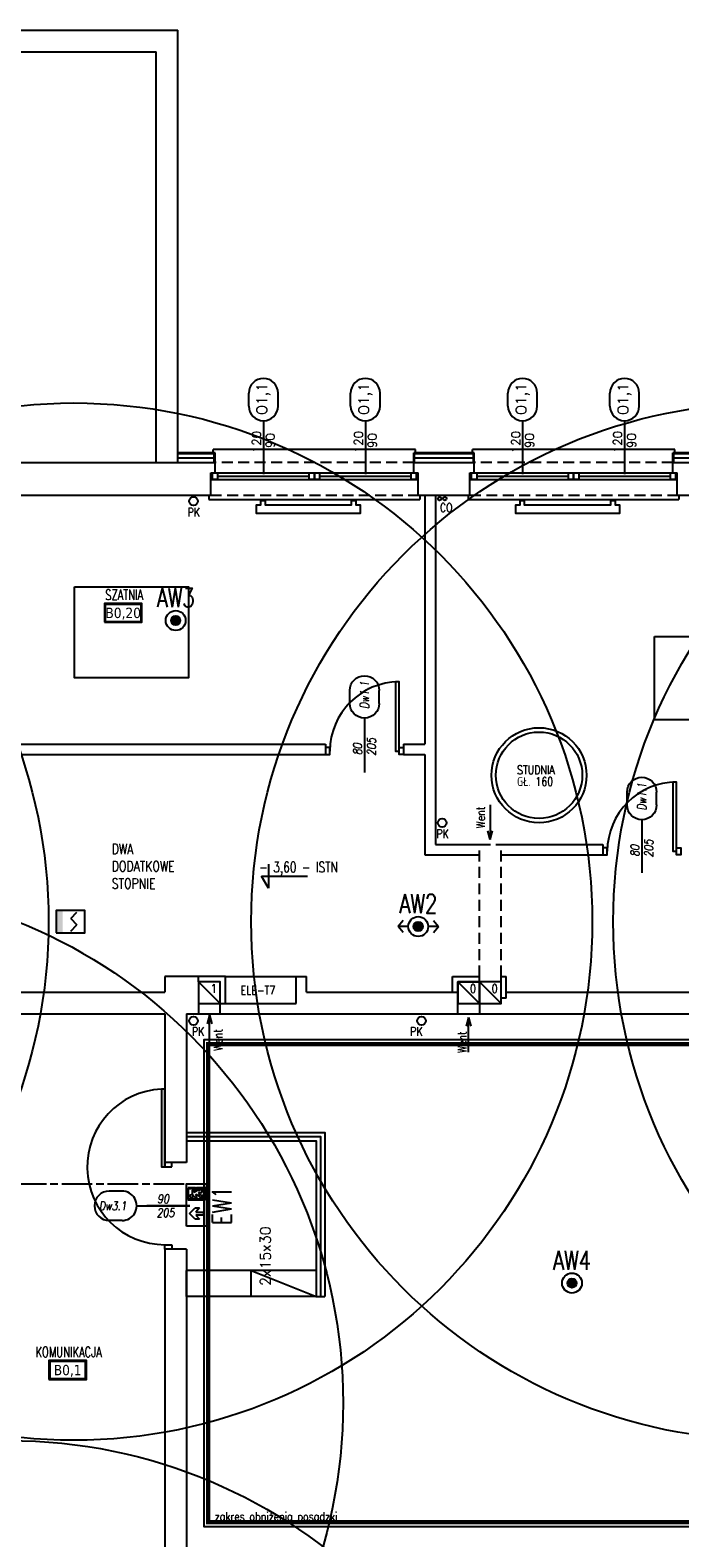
# Model space of a CAD drawing. Header units: millimetres. Extents: x 42924 to 92944, y -369470 to -179866.
# Tile 48 of 256: x 47381 to 48133, y -182211 to -180467. Entities that reach past the tile are written whole.
import ezdxf
from ezdxf.enums import TextEntityAlignment as Align

# ---------------------------------------------------------------- set-up
doc = ezdxf.new("R2010")
doc.units = ezdxf.units.MM
for name, pattern in [('CHAIN', [0.3543, 0.2362, -0.0295, 0.0591, -0.0295]), ('HIDDEN', [9.525, 6.35, -3.175]), ('STRICHLINIE', [0.75, 0.5, -0.25])]:
    doc.linetypes.add(name, pattern=pattern)
doc.layers.get('0').update_dxf_attribs({"color": 8})
for name, color, linetype in [('!! 0_ Istn-okna', 8, 'Continuous'), ('!! 0_ Istn-sciany', 8, 'Continuous'), ('!! 0_ Istn-widok', 8, 'Continuous'), ('!! 0_ Opis', 8, 'Continuous'), ('!! 0_Istn-armatura', 8, 'Continuous'), ('!! 0_Istn-cienka', 8, 'Continuous'), ('!! 0_Istn-drzwi', 8, 'Continuous'), ('!! 0_Istn-went', 8, 'Continuous'), ('!! 0_opis pionów', 8, 'Continuous'), ('!! 0_Opis_okna', 8, 'Continuous'), ('!! 0_Opis_pom', 123, 'Continuous'), ('!! 1_ tynk zewn  - nowy', 8, 'Continuous'), ('!! 1_droga ewakuacyjna', 6, 'CHAIN'), ('!! 1_PROJ Sciany', 8, 'Continuous'), ('!! 2_ remont Ocieplenie', 8, 'ZIGZAG'), ('!! 2_drzwi opis', 8, 'Continuous'), ('E1', 2, 'Continuous'), ('E_0', 4, 'Continuous'), ('E_AW', 1, 'Continuous'), ('E_SSP', 2, 'Continuous')]:
    doc.layers.add(name, color=color, linetype=linetype)
for name, color, linetype, plot in [('!! 0_Istn-grzejniki', 8, 'Continuous', False), ('!! 0_ramki', 8, 'Continuous', False), ('E_SAP_ZASIĘG', 150, 'Continuous', False)]:
    doc.layers.add(name, color=color, linetype=linetype, plot=plot)
doc.styles.add('50', font='ROMANS.shx', dxfattribs={"width": 0.8, "height": 10})
doc.styles.add('ARCHETYP', font='romans.shx', dxfattribs={"height": 15})
doc.styles.add('ARIAL', font='tahoma.ttf')
doc.styles.add('ELE1', font='romans.shx', dxfattribs={"width": 0.8, "height": 18})
doc.styles.add('SIMPLEX', font='simplex.shx', dxfattribs={"width": 0.77})
doc.styles.add('TXT', font='simplex.shx')
doc.linetypes.add('ZIGZAG', pattern='A,0.00254,-5.08,[131,ltypeshp.shx,S=5.08,R=0,X=-5.08,Y=0],-10.16,[131,ltypeshp.shx,S=5.08,R=180,X=5.08,Y=0],-5.08', length=20.32254)

# ---------------------------------------------------------------- blocks, each defined once
blk = doc.blocks.new('A$C14D806DD')
at = {"layer": 'E_AW'}
h = blk.add_hatch(color=256, dxfattribs=at)
h.dxf.hatch_style = 1
h.paths.add_polyline_path([(5.4, 0, 1), (-5.4, 0, 1)])
at = {"layer": 'E_AW', "ltscale": 5}
for radius in [11.5, 5.36]:
    blk.add_circle((0, 0), radius, dxfattribs=at)
blk = doc.blocks.new('A$C35EE4757')
at = {"layer": 'E_AW'}
h = blk.add_hatch(color=256, dxfattribs=at)
h.dxf.hatch_style = 1
h.paths.add_polyline_path([(5.4, 0, 1), (-5.4, 0, 1)])
for p, q in [((-17.5, 6.9), (-23.4, 0)), ((-11.5, 0), (-23.4, 0)), ((-17.5, -6.9), (-23.4, 0)), ((23.4, 0), (11.5, 0)), ((17.5, 6.9), (23.4, 0)), ((17.5, -6.9), (23.4, 0))]:
    blk.add_line(p, q, dxfattribs=at)
at = {"layer": 'E_AW', "ltscale": 5}
for radius in [11.5, 5.36]:
    blk.add_circle((0, 0), radius, dxfattribs=at)
blk = doc.blocks.new('A$C407E493E')
at = {"layer": 'E_AW', "lineweight": 40}
for p, q in [((1.4, 30.9), (1.4, 43.7)), ((1.4, 43.7), (10, 43.7)), ((11.4, 43.7), (16, 43.7)), ((18, 43.7), (20.6, 43.7)), ((20.6, 43.7), (21.9, 45)), ((20.9, 35.8), (21.9, 36.9)), ((20.9, 33.9), (21.9, 34.9)), ((21.9, 45), (21.9, 36.9)), ((21.9, 34.9), (21.9, 32.2)), ((20.6, 30.9), (1.4, 30.9)), ((20.6, 30.9), (21.9, 32.2))]:
    blk.add_line(p, q, dxfattribs=at)
at = {"layer": 'E_AW'}
for p, q in [((11, 44.3), (6.6, 41.6)), ((6.6, 41.6), (6.6, 36.7)), ((8.4, 40.8), (11.8, 43)), ((12.5, 41), (8.4, 38.8)), ((8.4, 38.8), (8.4, 40.8)), ((10.4, 35.9), (12.5, 37)), ((12, 35.9), (10.4, 35.9)), ((11.8, 43), (11, 44.3)), ((12, 30.9), (12, 35.9)), ((16, 41), (12.5, 41)), ((12.5, 37), (15.3, 33.6)), ((16.3, 35.5), (13.7, 39)), ((13.7, 39), (18, 39)), ((18, 44.4), (16, 44.4)), ((16, 44.4), (16, 41)), ((20.6, 35.5), (16.3, 35.5)), ((18, 39), (18, 44.4)), ((20.6, 33.6), (20.6, 35.5)), ((20.9, 33.9), (20.9, 35.8)), ((3.5, 14.4), (9.9, 20.9)), ((7.9, 34.3), (10.2, 34.3)), ((9.9, 20.9), (15, 20.9)), ((10.2, 34.3), (10.2, 30.9)), ((10.2, 30.9), (12, 30.9)), ((15, 20.9), (10.8, 16.2)), ((15.3, 33.6), (20.6, 33.6)), ((9.9, 7.9), (3.5, 14.4)), ((15, 7.9), (9.9, 7.9)), ((10.8, 16.2), (19.8, 16.2)), ((19.8, 12.6), (10.8, 12.6)), ((10.8, 12.6), (15, 7.9)), ((19.8, 16.2), (19.8, 12.6))]:
    blk.add_line(p, q, dxfattribs=at)
blk.add_lwpolyline([(0, 0), (0, 48.8), (23.3, 48.8), (23.3, 0)], close=True, dxfattribs=at)
blk.add_circle((5.8, 34.7), 1.75, dxfattribs=at)
blk.add_arc((5.8, 34.7), 2.16, 349.4003, 69.1396, dxfattribs=at)
blk = doc.blocks.new('1_ok-opis')
blk.add_line((0, 111.6), (0, 50))
for points in [[(-17, 128.6), (-17, 143.6)], [(17, 128.6), (17, 143.6)]]:
    blk.add_lwpolyline(points)
for centre, start, end in [((0, 143.6), 0, 180), ((0, 128.6), 180, 0)]:
    blk.add_arc(centre, 17, start, end)
at = {"style": 'ARCHETYP'}
for tag, height, rotation, p in [('NR', 12, 90, (0, 136.9)), ('NR', 12, 270, (0, 136.9)), ('SZEROKOŚĆ', 10, 270, (8, 78.3)), ('SZEROKOŚĆ', 10, 90, (-8, 78.3)), ('WYSOKOŚĆ', 10, 270, (-8, 78.3)), ('WYSOKOŚĆ', 10, 90, (8, 78.3))]:
    blk.add_attdef(tag, text='', height=height, rotation=rotation, dxfattribs=at).set_placement(p, align=Align.MIDDLE)
blk = doc.blocks.new('*U402')
at = {"layer": 'E_SSP'}
blk.add_hatch(color=256, dxfattribs=at).paths.add_polyline_path([(-2.05, -1.28), (-1.28, -1.28), (-1.28, 1.28), (-2.05, 1.28)])
for p, q in [((-0.36, 0.36), (0.36, 1.09)), ((-0.36, 0.36), (0.36, -0.36)), ((-0.36, -1.09), (0.36, -0.36))]:
    blk.add_line(p, q, dxfattribs=at)
blk.add_lwpolyline([(-2.05, -1.28), (1.28, -1.28), (1.28, 1.28), (-2.05, 1.28)], close=True, dxfattribs=at)

msp = doc.modelspace()

# ---------------------------------------------------------------- linework, layer by layer
at = {"layer": '!! 0_ Istn-okna'}
for points in [[(47590.12722, -180978.72377), (47830.12722, -180978.72377)], [(47598.12722, -180982.72377), (47704.12722, -180982.72377)], [(47716.12722, -180982.72377), (47822.12722, -180982.72377)], [(47890.12722, -180978.72377), (48130.12722, -180978.72377)], [(47898.12722, -180982.72377), (48004.12722, -180982.72377)], [(48016.12722, -180982.72377), (48122.12722, -180982.72377)], [(47590.12722, -180986.72377), (47830.12722, -180986.72377)], [(47890.12722, -180986.72377), (48130.12722, -180986.72377)]]:
    msp.add_lwpolyline(points, dxfattribs=at)
for points in [[(47592.12722, -180978.72377), (47598.12722, -180978.72377), (47598.12722, -180986.72377), (47592.12722, -180986.72377)], [(47704.12722, -180978.72377), (47710.12722, -180978.72377), (47710.12722, -180986.72377), (47704.12722, -180986.72377)], [(47710.12722, -180978.72377), (47716.12722, -180978.72377), (47716.12722, -180986.72377), (47710.12722, -180986.72377)], [(47822.12722, -180978.72377), (47828.12722, -180978.72377), (47828.12722, -180986.72377), (47822.12722, -180986.72377)], [(47892.12722, -180978.72377), (47898.12722, -180978.72377), (47898.12722, -180986.72377), (47892.12722, -180986.72377)], [(48004.12722, -180978.72377), (48010.12722, -180978.72377), (48010.12722, -180986.72377), (48004.12722, -180986.72377)], [(48010.12722, -180978.72377), (48016.12722, -180978.72377), (48016.12722, -180986.72377), (48010.12722, -180986.72377)], [(48122.12722, -180978.72377), (48128.12722, -180978.72377), (48128.12722, -180986.72377), (48122.12722, -180986.72377)]]:
    msp.add_lwpolyline(points, close=True, dxfattribs=at)
at = {"layer": '!! 0_ Istn-sciany'}
for p, q in [((47870.12722, -181579.72377), (47870.12722, -181561.72377)), ((47876.12722, -181604.72377), (47876.12722, -181567.72377)), ((47926.12722, -181592.72377), (47926.12722, -181561.72377)), ((47932.12722, -181586.72377), (47932.12722, -181561.72377))]:
    msp.add_line(p, q, dxfattribs=at)
for points in [[(47282.12722, -180466.72377), (47552.12722, -180466.72377)], [(47552.12722, -180966.72377), (47552.12722, -180466.72377)], [(47307.12722, -180491.72377), (47527.12722, -180491.72377)], [(47527.12722, -180966.72377), (47527.12722, -180491.72377)], [(47307.12722, -180966.72377), (47527.12722, -180966.72377)], [(47552.12722, -180966.72377), (47595.12722, -180966.72377)], [(47595.12722, -180978.72377), (47595.12722, -180966.72377)], [(47825.12722, -180966.72377), (47895.12722, -180966.72377)], [(47825.12722, -180978.72377), (47825.12722, -180966.72377)], [(47895.12722, -180978.72377), (47895.12722, -180966.72377)], [(48125.12722, -180966.72377), (48495.12722, -180966.72377)], [(48125.12722, -180978.72377), (48125.12722, -180966.72377)], [(47590.12722, -180978.72377), (47595.12722, -180978.72377)], [(47590.12722, -181004.72377), (47590.12722, -180978.72377)], [(47825.12722, -180978.72377), (47830.12722, -180978.72377)], [(47830.12722, -181004.72377), (47830.12722, -180978.72377)], [(47890.12722, -180978.72377), (47895.12722, -180978.72377)], [(47890.12722, -181004.72377), (47890.12722, -180978.72377)], [(48125.12722, -180978.72377), (48130.12722, -180978.72377)], [(48130.12722, -181004.72377), (48130.12722, -180978.72377)], [(47263.12722, -181004.72377), (47590.12722, -181004.72377)], [(47830.12722, -181004.72377), (47838.12722, -181004.72377)], [(47838.12722, -181004.72377), (47838.12722, -181292.72377)], [(47850.12722, -181004.72377), (47890.12722, -181004.72377)], [(47850.12722, -181004.72377), (47850.12722, -181408.72377)], [(48130.12722, -181004.72377), (48294.12722, -181004.72377)], [(47224.12722, -181292.72377), (47723.12722, -181292.72377)], [(47723.12722, -181292.72377), (47723.12722, -181304.72377)], [(47813.12722, -181292.72377), (47838.12722, -181292.72377)], [(47813.12722, -181292.72377), (47813.12722, -181304.72377)], [(46913.12722, -181304.72377), (47723.12722, -181304.72377)], [(47813.12722, -181304.72377), (47838.12722, -181304.72377)], [(47838.12722, -181304.72377), (47838.12722, -181420.72377)], [(47850.12722, -181408.72377), (47901.12722, -181408.72377)], [(47926.12722, -181408.72377), (48044.12722, -181408.72377)], [(48044.12722, -181408.72377), (48044.12722, -181420.72377)], [(47838.12722, -181420.72377), (47901.12722, -181420.72377)], [(47926.12722, -181420.72377), (48044.12722, -181420.72377)], [(47537.12722, -181561.72377), (47537.12722, -181579.72377)], [(47607.12722, -181561.72377), (47537.12722, -181561.72377)], [(47601.12722, -181567.72377), (47576.12722, -181567.72377)], [(47576.12722, -181567.72377), (47576.12722, -181592.72377)], [(47601.12722, -181604.72377), (47601.12722, -181567.72377)], [(47607.12722, -181592.72377), (47607.12722, -181561.72377)], [(47689.12722, -181592.72377), (47689.12722, -181561.72377)], [(47689.12722, -181561.72377), (47701.12722, -181561.72377)], [(47701.12722, -181579.72377), (47701.12722, -181561.72377)], [(47870.12722, -181561.72377), (47901.12722, -181561.72377)], [(47876.12722, -181567.72377), (47901.12722, -181567.72377)], [(47901.12722, -181567.72377), (47901.12722, -181561.72377)], [(47926.12722, -181561.72377), (47932.12722, -181561.72377)], [(47173.12722, -181579.72377), (47537.12722, -181579.72377)], [(47576.12722, -181592.72377), (47576.12722, -181604.72377)], [(47607.12722, -181592.72377), (47689.12722, -181592.72377)], [(47701.12722, -181579.72377), (47870.12722, -181579.72377)], [(47901.12722, -181592.72377), (47926.12722, -181592.72377)], [(47901.12722, -181592.72377), (47901.12722, -181604.72377)], [(47932.12722, -181579.72377), (48244.12722, -181579.72377)], [(47173.12722, -181604.72377), (47537.12722, -181604.72377)], [(47537.12722, -181604.72377), (47537.12722, -181776.85264)], [(47562.12722, -181604.72377), (47576.12722, -181604.72377)], [(47562.12722, -181604.72377), (47562.12722, -181776.85264)], [(47601.12722, -181604.72377), (47876.12722, -181604.72377)], [(47901.12722, -181604.72377), (48244.12722, -181604.72377)], [(47562.12722, -181776.85264), (47537.12722, -181776.85264)], [(47537.12722, -181876.85264), (47537.12722, -182240.72377)], [(47562.12722, -181876.85264), (47537.12722, -181876.85264)], [(47562.12722, -181876.85264), (47562.12722, -182227.72377)]]:
    msp.add_lwpolyline(points, dxfattribs=at)
at = {"layer": '!! 0_ Istn-widok'}
for points in [[(47527.12722, -180966.72377), (47552.12722, -180966.72377)], [(47827.12722, -180951.72377), (47593.12722, -180951.72377)], [(47593.12722, -180956.72377), (47593.12722, -180951.72377)], [(47827.12722, -180956.72377), (47827.12722, -180951.72377)], [(48127.12722, -180951.72377), (47893.12722, -180951.72377)], [(47893.12722, -180956.72377), (47893.12722, -180951.72377)], [(48127.12722, -180956.72377), (48127.12722, -180951.72377)], [(47588.12722, -181004.72377), (47588.12722, -181009.72377)], [(47588.12722, -181009.72377), (47832.12722, -181009.72377)], [(47832.12722, -181004.72377), (47832.12722, -181009.72377)], [(47838.12722, -181004.72377), (47850.12722, -181004.72377)], [(47888.12722, -181004.72377), (47888.12722, -181009.72377)], [(47888.12722, -181009.72377), (48132.12722, -181009.72377)], [(48132.12722, -181004.72377), (48132.12722, -181009.72377)], [(47576.12722, -181567.72377), (47576.12722, -181561.72377)], [(47601.12722, -181592.72377), (47607.12722, -181592.72377)], [(47870.12722, -181579.72377), (47876.12722, -181579.72377)], [(47932.12722, -181586.72377), (47926.12722, -181586.72377)]]:
    msp.add_lwpolyline(points, dxfattribs=at)
at = {"layer": '!! 0_ Opis'}
for points in [[(47656.89327, -181431.49915), (47656.89327, -181459.50092)], [(47656.89327, -181459.50092), (47648.80986, -181445.50004)], [(47648.80986, -181445.50004), (47702.24407, -181445.50004)]]:
    msp.add_lwpolyline(points, dxfattribs=at)
at = {"layer": '!! 0_Istn-armatura'}
msp.add_lwpolyline([(47607.12722, -181561.72377), (47689.12722, -181561.72377)], dxfattribs=at)
for centre, radius in [((47570.13381, -181011.72377), 5), ((47855.12722, -181008.72377), 2), ((47861.12722, -181008.72377), 2), ((47970.12722, -181328.72377), 55), ((47970.12722, -181328.72377), 50), ((47858.12722, -181383.72377), 5), ((47570.12722, -181612.72377), 5)]:
    msp.add_circle(centre, radius, dxfattribs=at)
at = {"layer": '!! 0_Istn-cienka', "linetype": 'HIDDEN', "ltscale": 2}
for points in [[(47825.12722, -180966.72377), (47595.12722, -180966.72377)], [(48125.12722, -180966.72377), (47895.12722, -180966.72377)], [(47590.12722, -181004.72377), (47830.12722, -181004.72377)], [(47890.12722, -181004.72377), (48130.12722, -181004.72377)]]:
    msp.add_lwpolyline(points, dxfattribs=at)
at = {"layer": '!! 0_Istn-drzwi'}
for points in [[(47804.12722, -181220.72377), (47804.12722, -181300.72377), (47808.12722, -181300.72377), (47808.12722, -181220.72377)], [(47728.12722, -181296.72377), (47723.12722, -181296.72377), (47723.12722, -181304.72377), (47728.12722, -181304.72377)], [(47808.12722, -181296.72377), (47813.12722, -181296.72377), (47813.12722, -181304.72377), (47808.12722, -181304.72377)], [(48125.12722, -181336.72377), (48125.12722, -181416.72377), (48129.12722, -181416.72377), (48129.12722, -181336.72377)], [(48049.12722, -181412.72377), (48044.12722, -181412.72377), (48044.12722, -181420.72377), (48049.12722, -181420.72377)], [(48129.12722, -181412.72377), (48134.12722, -181412.72377), (48134.12722, -181420.72377), (48129.12722, -181420.72377)], [(48129.12722, -181412.72377), (48134.12722, -181412.72377), (48134.12722, -181420.72377), (48129.12722, -181420.72377)], [(47533.12722, -181691.85264), (47533.12722, -181781.85264), (47537.12722, -181781.85264), (47537.12722, -181691.85264)], [(47545.12722, -181781.85264), (47545.12722, -181776.85264), (47537.12722, -181776.85264), (47537.12722, -181781.85264)], [(47545.12722, -181871.85264), (47545.12722, -181876.85264), (47537.12722, -181876.85264), (47537.12722, -181871.85264)]]:
    msp.add_lwpolyline(points, close=True, dxfattribs=at)
for points in [[(47768.12722, -181275.72377), (47768.12722, -181325.72377)], [(48089.12722, -181391.72377), (48089.12722, -181441.72377)], [(47566.12722, -181826.85264), (47516.12722, -181826.85264)]]:
    msp.add_lwpolyline(points, dxfattribs=at)
for centre, radius, start, end in [((47808.12722, -181300.72377), 80, 89.99999996, 179.99999996), ((48129.12722, -181416.72377), 80, 89.99999996, 179.99999996), ((47537.12722, -181781.85264), 90, 92.54731818, 269.99999996)]:
    msp.add_arc(centre, radius, start, end, dxfattribs=at)
at = {"layer": '!! 0_Istn-grzejniki'}
for points in [[(47758.12722, -181010.72377), (47758.12722, -181015.72377), (47763.12722, -181015.72377), (47763.12722, -181025.72377), (47643.12722, -181025.72377), (47643.12722, -181015.72377), (47648.12722, -181015.72377), (47648.12722, -181010.72377), (47653.12722, -181010.72377), (47653.12722, -181015.72377), (47753.12722, -181015.72377), (47753.12722, -181010.72377)], [(48058.12722, -181010.72377), (48058.12722, -181015.72377), (48063.12722, -181015.72377), (48063.12722, -181025.72377), (47943.12722, -181025.72377), (47943.12722, -181015.72377), (47948.12722, -181015.72377), (47948.12722, -181010.72377), (47953.12722, -181010.72377), (47953.12722, -181015.72377), (48053.12722, -181015.72377), (48053.12722, -181010.72377)]]:
    msp.add_lwpolyline(points, close=True, dxfattribs=at)
at = {"layer": '!! 0_Istn-went'}
for points in [[(47913.62722, -181363.12202), (47913.62722, -181403.16855)], [(47913.62722, -181403.16855), (47910.94773, -181393.16855)], [(47913.62722, -181403.16855), (47916.30671, -181393.16855)], [(47576.12722, -181567.72377), (47601.12722, -181592.72377)], [(47876.12722, -181567.72377), (47901.12722, -181592.72377)], [(47901.12722, -181567.72377), (47926.12722, -181592.72377)], [(47576.12722, -181604.72377), (47601.12722, -181604.72377)], [(47588.62722, -181606.4668), (47585.94773, -181616.4668)], [(47588.62722, -181646.51333), (47588.62722, -181606.4668)], [(47588.62722, -181606.4668), (47591.30671, -181616.4668)], [(47876.12722, -181604.72377), (47901.12722, -181604.72377)], [(47888.62722, -181609.10167), (47885.94773, -181619.10167)], [(47888.62722, -181649.1482), (47888.62722, -181609.10167)], [(47888.62722, -181609.10167), (47891.30671, -181619.10167)]]:
    msp.add_lwpolyline(points, dxfattribs=at)
at = {"layer": '!! 0_Istn-went', "linetype": 'HIDDEN', "ltscale": 2}
for points in [[(47901.12722, -181561.72377), (47901.12722, -181408.72377)], [(47901.12722, -181408.72377), (47926.12722, -181408.72377)], [(47926.12722, -181561.72377), (47926.12722, -181408.72377)]]:
    msp.add_lwpolyline(points, dxfattribs=at)
at = {"layer": '!! 0_Istn-went'}
for points in [[(47576.12722, -181592.72377), (47601.12722, -181592.72377), (47601.12722, -181567.72377), (47576.12722, -181567.72377)], [(47876.12722, -181592.72377), (47901.12722, -181592.72377), (47901.12722, -181567.72377), (47876.12722, -181567.72377)], [(47901.12722, -181592.72377), (47926.12722, -181592.72377), (47926.12722, -181567.72377), (47901.12722, -181567.72377)]]:
    msp.add_lwpolyline(points, close=True, dxfattribs=at)
at = {"layer": '!! 0_opis pionów'}
msp.add_circle((47834.12722, -181612.72377), 5, dxfattribs=at)
at = {"layer": '!! 0_Opis_pom', "ltscale": 0.7}
for points in [[(47467.09838, -181151.76921), (47510.61838, -181151.76921), (47510.61838, -181130.00921), (47467.09838, -181130.00921)], [(47468.18638, -181150.68121), (47509.53038, -181150.68121), (47509.53038, -181131.09721), (47468.18638, -181131.09721)], [(47402.81917, -182027.7423), (47446.33917, -182027.7423), (47446.33917, -182005.9823), (47402.81917, -182005.9823)], [(47403.90717, -182026.6543), (47445.25117, -182026.6543), (47445.25117, -182007.0703), (47403.90717, -182007.0703)]]:
    msp.add_lwpolyline(points, close=True, dxfattribs=at)
at = {"layer": '!! 0_ramki'}
for points in [[(47432.50801, -181110.85005), (47564.25731, -181110.85005), (47564.25731, -181216.21366), (47432.50801, -181216.21366)], [(48103.8562, -181168.27891), (48269.44841, -181168.27891), (48269.44841, -181264.57892), (48103.8562, -181264.57892)]]:
    msp.add_lwpolyline(points, close=True, dxfattribs=at)
at = {"layer": '!! 1_ tynk zewn  - nowy'}
for points in [[(47595.12722, -180955.72377), (47552.12722, -180955.72377)], [(47595.12722, -180956.72377), (47552.12722, -180956.72377)], [(47594.12722, -180966.72377), (47594.12722, -180955.72377)], [(47595.12722, -180966.72377), (47595.12722, -180955.72377)], [(47895.12722, -180955.72377), (47825.12722, -180955.72377)], [(47825.12722, -180966.72377), (47825.12722, -180955.72377)], [(47895.12722, -180956.72377), (47825.12722, -180956.72377)], [(47826.12722, -180966.72377), (47826.12722, -180955.72377)], [(47894.12722, -180966.72377), (47894.12722, -180955.72377)], [(47895.12722, -180966.72377), (47895.12722, -180955.72377)], [(48495.12722, -180955.72377), (48125.12722, -180955.72377)], [(48125.12722, -180966.72377), (48125.12722, -180955.72377)], [(48495.12722, -180956.72377), (48125.12722, -180956.72377)], [(48126.12722, -180966.72377), (48126.12722, -180955.72377)]]:
    msp.add_lwpolyline(points, dxfattribs=at)
at = {"layer": '!! 1_droga ewakuacyjna', "ltscale": 150}
msp.add_lwpolyline([(47559.41286, -181801.75439), (46915.41286, -181801.75439)], dxfattribs=at)
at = {"layer": '!! 1_PROJ Sciany'}
msp.add_lwpolyline([(49020.12722, -181634.72377), (47582.12722, -181634.72377), (47582.12722, -182197.72377), (49020.12722, -182197.72377)], close=True, dxfattribs=at)
at = {"layer": '!! 1_PROJ Sciany', "linetype": 'STRICHLINIE', "ltscale": 25, "const_width": 5}
msp.add_lwpolyline([(47587.12722, -181639.72377), (47587.12722, -182192.72377), (49015.12722, -182192.72377), (49015.12722, -181639.72377)], close=True, dxfattribs=at)
at = {"layer": '!! 1_PROJ Sciany', "lineweight": 25}
for points in [[(47562.12722, -181741.85264), (47722.12722, -181741.85264), (47722.12722, -181931.85264)], [(47562.12722, -181746.85264), (47717.12722, -181746.85264), (47717.12722, -181931.85264)], [(47562.12722, -181751.85264), (47712.12722, -181751.85264), (47712.12722, -181901.85264), (47562.12722, -181901.85264)], [(47562.12722, -181751.85264), (47712.12722, -181751.85264), (47712.12722, -181901.85264), (47562.12722, -181901.85264)], [(47712.12722, -181901.85264), (47712.12722, -181931.85264), (47562.12722, -181931.85264), (47562.12722, -181901.85264)], [(47637.12722, -181931.85264), (47637.12722, -181901.85264), (47712.12722, -181931.85264)], [(47712.12722, -181931.85264), (47722.12722, -181931.85264)], [(47717.12722, -181931.85264), (47722.12722, -181931.85264)]]:
    msp.add_lwpolyline(points, dxfattribs=at)
at = {"layer": '!! 2_ remont Ocieplenie', "linetype": 'ZIGZAG', "ltscale": 0.75}
for points in [[(47595.12722, -180961.72377), (47552.12722, -180961.72377)], [(47895.12722, -180961.72377), (47825.12722, -180961.72377)], [(48495.12722, -180961.72377), (48125.12722, -180961.72377)]]:
    msp.add_lwpolyline(points, dxfattribs=at)
at = {"layer": 'E_SAP_ZASIĘG'}
for centre in [(46802.53248, -181498.06894), (47431.73379, -181498.06894), (48237.02908, -181498.06894), (48655.97524, -181498.06894), (47143.28414, -182054.98481), (47356.46285, -182698.41591)]:
    msp.add_circle(centre, 600, dxfattribs=at)

# ---------------------------------------------------------------- block references
at = {"layer": '!! 0_Opis_okna'}
ref = msp.add_blockref('1_ok-opis', (47651.12722, -181030.24993), dxfattribs=at)
ref.add_attrib('WYSOKOŚĆ', '90', dxfattribs={"layer": '0', "height": 10, "rotation": 90, "style": 'ARCHETYP'}).set_placement((47659.12722, -180941.52952), align=Align.MIDDLE)
ref.add_attrib('SZEROKOŚĆ', '120', dxfattribs={"layer": '0', "height": 10, "rotation": 90, "style": 'ARCHETYP'}).set_placement((47643.12722, -180943.30298), align=Align.MIDDLE)
ref.add_attrib('NR', 'O1,1', dxfattribs={"layer": '0', "height": 12, "rotation": 90, "style": 'ARCHETYP'}).set_placement((47651.12722, -180893.34848), align=Align.MIDDLE)
ref = msp.add_blockref('1_ok-opis', (47769.12722, -181030.24993), dxfattribs=at)
ref.add_attrib('WYSOKOŚĆ', '90', dxfattribs={"layer": '0', "height": 10, "rotation": 90, "style": 'ARCHETYP'}).set_placement((47777.12722, -180941.52952), align=Align.MIDDLE)
ref.add_attrib('SZEROKOŚĆ', '120', dxfattribs={"layer": '0', "height": 10, "rotation": 90, "style": 'ARCHETYP'}).set_placement((47761.12722, -180943.30298), align=Align.MIDDLE)
ref.add_attrib('NR', 'O1,1', dxfattribs={"layer": '0', "height": 12, "rotation": 90, "style": 'ARCHETYP'}).set_placement((47769.12722, -180893.34848), align=Align.MIDDLE)
ref = msp.add_blockref('1_ok-opis', (47951.12722, -181030.24993), dxfattribs=at)
ref.add_attrib('WYSOKOŚĆ', '90', dxfattribs={"layer": '0', "height": 10, "rotation": 90, "style": 'ARCHETYP'}).set_placement((47959.12722, -180941.52952), align=Align.MIDDLE)
ref.add_attrib('SZEROKOŚĆ', '120', dxfattribs={"layer": '0', "height": 10, "rotation": 90, "style": 'ARCHETYP'}).set_placement((47943.12722, -180943.30298), align=Align.MIDDLE)
ref.add_attrib('NR', 'O1,1', dxfattribs={"layer": '0', "height": 12, "rotation": 90, "style": 'ARCHETYP'}).set_placement((47951.12722, -180893.34848), align=Align.MIDDLE)
ref = msp.add_blockref('1_ok-opis', (48069.12722, -181030.24993), dxfattribs=at)
ref.add_attrib('WYSOKOŚĆ', '90', dxfattribs={"layer": '0', "height": 10, "rotation": 90, "style": 'ARCHETYP'}).set_placement((48077.12722, -180941.52952), align=Align.MIDDLE)
ref.add_attrib('SZEROKOŚĆ', '120', dxfattribs={"layer": '0', "height": 10, "rotation": 90, "style": 'ARCHETYP'}).set_placement((48061.12722, -180943.30298), align=Align.MIDDLE)
ref.add_attrib('NR', 'O1,1', dxfattribs={"layer": '0', "height": 12, "rotation": 90, "style": 'ARCHETYP'}).set_placement((48069.12722, -180893.34848), align=Align.MIDDLE)
at = {"layer": '!! 2_drzwi opis'}
ref = msp.add_blockref('1_ok-opis', (47768.12722, -181374.21243), dxfattribs=dict(at, xscale=-1, rotation=359.9999963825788))
ref.add_attrib('WYSOKOŚĆ', '80 ', dxfattribs={"layer": '0', "height": 10, "rotation": 89.99999638, "style": '50', "oblique": 10, "width": 0.8}).set_placement((47760.12722, -181295.92158), align=Align.MIDDLE)
ref.add_attrib('SZEROKOŚĆ', '205', dxfattribs={"layer": '0', "height": 10, "rotation": 89.99999638, "style": '50', "oblique": 10, "width": 0.8}).set_placement((47776.12722, -181295.92158), align=Align.MIDDLE)
ref.add_attrib('NR', 'Dw1.1', dxfattribs={"layer": '0', "height": 10, "rotation": 89.99999638, "style": '50', "oblique": 10, "width": 0.8}).set_placement((47768.12722, -181236.00529), align=Align.MIDDLE)
ref = msp.add_blockref('1_ok-opis', (48089.12722, -181491.72377), dxfattribs=dict(at, xscale=-1, rotation=359.9999963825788))
ref.add_attrib('WYSOKOŚĆ', '80 ', dxfattribs={"layer": '0', "height": 10, "rotation": 89.99999638, "style": '50', "oblique": 10, "width": 0.8}).set_placement((48081.12722, -181413.43292), align=Align.MIDDLE)
ref.add_attrib('SZEROKOŚĆ', '205', dxfattribs={"layer": '0', "height": 10, "rotation": 89.99999638, "style": '50', "oblique": 10, "width": 0.8}).set_placement((48097.12722, -181413.43292), align=Align.MIDDLE)
ref.add_attrib('NR', 'Dw1.1', dxfattribs={"layer": '0', "height": 10, "rotation": 89.99999638, "style": '50', "oblique": 10, "width": 0.8}).set_placement((48089.12722, -181353.51663), align=Align.MIDDLE)
ref = msp.add_blockref('1_ok-opis', (47616.12772, -181826.85264), dxfattribs=dict(at, rotation=90.00000361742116))
ref.add_attrib('WYSOKOŚĆ', '90 ', dxfattribs={"layer": '0', "height": 10, "rotation": 0.00000362, "style": '50', "oblique": 10, "width": 0.8}).set_placement((47537.83686, -181818.85265), align=Align.MIDDLE)
ref.add_attrib('SZEROKOŚĆ', '205', dxfattribs={"layer": '0', "height": 10, "rotation": 0.00000362, "style": '50', "oblique": 10, "width": 0.8}).set_placement((47537.83686, -181834.85265), align=Align.MIDDLE)
ref.add_attrib('NR', 'Dw3.1', dxfattribs={"layer": '0', "height": 10, "rotation": 0.00000362, "style": '50', "oblique": 10, "width": 0.8}).set_placement((47476.65077, -181826.85265), align=Align.MIDDLE)
at = {"layer": 'E_0'}
for name, p in [('A$C14D806DD', (47549.62722, -181149.72377)), ('A$C35EE4757', (47830.35682, -181503.79612)), ('A$C407E493E', (47562.12724, -181850.2605)), ('A$C14D806DD', (48008.26543, -181916.22377))]:
    msp.add_blockref(name, p, dxfattribs=at)
at = {"layer": 'E_SSP', "xscale": 9.999999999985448, "yscale": 9.999999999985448, "zscale": 9.999999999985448}
msp.add_blockref('*U402', (47431.73379, -181498.06894), dxfattribs=at)

# ---------------------------------------------------------------- texts
at = {"layer": '!! 0_ Opis', "style": 'SIMPLEX', "width": 0.75}
msp.add_text('- 3,60 - ISTN', height=12, dxfattribs=at).set_placement((47646.20582, -181440.92192))
at = {"layer": '!! 0_ Opis', "insert": (47475.55166, -181408.00859), "char_height": 12, "attachment_point": 1, "style": 'SIMPLEX'}
msp.add_mtext_dynamic_manual_height_columns('DWA DODATKOWE STOPNIE', width=46.7031119, gutter_width=75, heights=[0], dxfattribs=at)
at = {"layer": '!! 0_Istn-armatura', "style": 'ARCHETYP', "width": 0.8}
for s, p in [('CO', (47855.37541, -181024.09002)), ('PK', (47563.33341, -181029.51081)), ('STUDNIA', (47944.68852, -181327.42939)), ('GŁ. 160', (47944.68852, -181341.06595)), ('PK', (47851.32681, -181401.51081)), ('ELE-T7', (47624.73667, -181582.47594)), ('PK', (47568.34533, -181630.17711))]:
    msp.add_text(s, height=10, rotation=0.00000004, dxfattribs=at).set_placement(p)
at = {"layer": '!! 0_Istn-went', "style": 'ARCHETYP', "width": 0.8}
for s, rotation, p in [('Went', 89.99999996, (47907.59144, -181389.97818)), ('1', 0.00000004, (47590.28865, -181580.54624)), ('0', 0.00000004, (47890.28865, -181580.54624)), ('0', 0.00000004, (47915.28865, -181580.54624)), ('Went', 89.99999996, (47603.66368, -181647.32804)), ('Went', 89.99999996, (47886.29699, -181649.96291))]:
    msp.add_text(s, height=10, rotation=rotation, dxfattribs=at).set_placement(p)
at = {"layer": '!! 0_opis pionów', "style": 'ARCHETYP', "width": 0.8}
msp.add_text('PK', height=10, rotation=0.00000004, dxfattribs=at).set_placement((47820.96002, -181630.17711))
at = {"layer": '!! 0_Opis_pom', "ltscale": 0.7, "style": 'TXT', "width": 0.7}
for s, p in [('SZATNIA', (47489.97351, -181125.9629)), ('KOMUNIKACJA', (47425.6943, -182001.93598))]:
    msp.add_text(s, height=12, dxfattribs=at).set_placement(p, align=Align.CENTER)
at = {"layer": '!! 0_Opis_pom', "lineweight": 25, "ltscale": 0.7, "insert": (47647.47034, -181919.53914), "char_height": 12, "attachment_point": 1, "rotation": 90, "style": 'TXT'}
msp.add_mtext_dynamic_manual_height_columns('2x15x30', width=22.7270648, gutter_width=50, heights=[0], dxfattribs=at)
at = {"layer": '!! 0_Opis_pom', "ltscale": 0.7, "style": 'ARIAL'}
for tag, p in [('B0,20', (47488.85838, -181140.88921)), ('B0,1', (47424.57917, -182016.8623))]:
    msp.add_attdef(tag, text='', height=11.968, dxfattribs=at).set_placement(p, align=Align.MIDDLE_CENTER)
at = {"layer": '!! 1_PROJ Sciany', "linetype": 'STRICHLINIE', "lineweight": 18, "ltscale": 25, "insert": (47594.7953, -182181.33009), "char_height": 10, "attachment_point": 1, "style": '50'}
msp.add_mtext_dynamic_manual_height_columns('zakres obniżenia posadzki', width=177.8005794, gutter_width=50, heights=[0], dxfattribs=at)
at = {"layer": 'E1', "style": 'ELE1', "width": 0.75}
for s, p in [('AW3', (47549.62722, -181123.35753)), ('AW2', (47830.35682, -181477.42989)), ('AW4', (48008.26543, -181889.85753))]:
    msp.add_text(s, height=22, dxfattribs=at).set_placement(p, align=Align.MIDDLE_CENTER)
msp.add_text('EW1', height=22, rotation=90, dxfattribs=at).set_placement((47603.1221, -181826.6215), align=Align.MIDDLE_CENTER)

doc.saveas('drawing.dxf')
